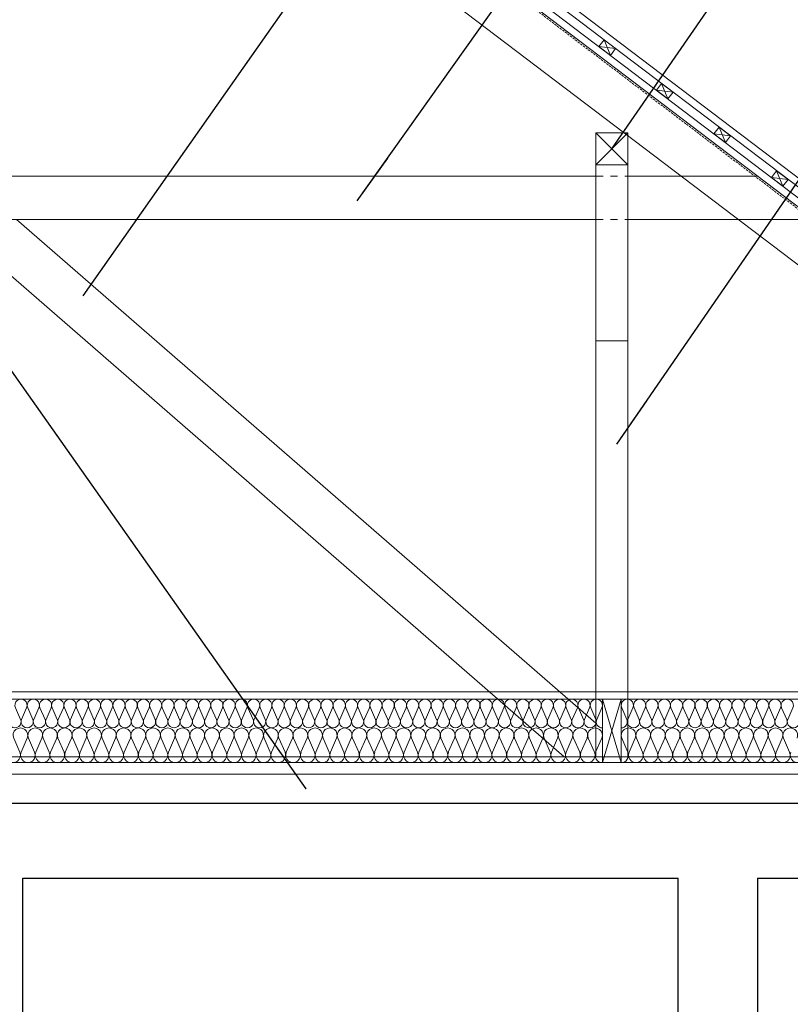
# Model space of a CAD drawing. Extents: x -547885 to -186295, y -25370 to 156194.
# Tile 114 of 256: x -477279 to -474610, y -6656 to -3248. Entities that reach past the tile are written whole.
import ezdxf

# ---------------------------------------------------------------- set-up
doc = ezdxf.new("R2010")
doc.units = 0
doc.header["$MEASUREMENT"] = 0
doc.linetypes.add('HIDDEN', pattern=[11.25, 7.5, -3.75])
doc.linetypes.add('Hidden Line', pattern=[50, 25, -25])
for name, color, linetype, lineweight in [('0_Nr_Pióra__21', 7, 'Continuous', 9), ('0_Nr_Pióra__5', 7, 'Continuous', 13), ('ARCH dach_Nr_Pióra__5', 7, 'Continuous', 13), ('Arch dachowki_Nr_Pióra__21', 7, 'Continuous', 9), ('Arch dachy_Nr_Pióra__5', 7, 'Continuous', 13), ('Arch stropy_Nr_Pióra__21', 7, 'Continuous', 9), ('Arch stropy_Nr_Pióra__41', 7, 'Continuous', 15), ('INWENT KONST. DREWNIANA_Nr_Pióra__21', 7, 'Continuous', 9), ('INWENT OPISY_Nr_Pióra__21', 7, 'Continuous', 9), ('INWENT STROPY_Nr_Pióra__1', 7, 'Continuous', 25), ('INWENT STROPY_Nr_Pióra__21', 7, 'Continuous', 9), ('INWENT.ŚCIANY_Nr_Pióra__1', 7, 'Continuous', 25)]:
    doc.layers.add(name, color=color, linetype=linetype, lineweight=lineweight)
doc.layers.add('Arch ocieplenie', color=7, linetype='Continuous')
doc.layers.add('Arch ocieplenie_Nr_Pióra__44', color=7, linetype='Continuous', lineweight=9, true_color=0x029e21)
doc.styles.add('GENERATED_STYLE_2', font='txt')
doc.dimstyles.new('GENERATED_STYLE__11', dxfattribs={"dimtxt": 160.000002, "dimasz": 110.144928, "dimexe": 0.18, "dimexo": 40, "dimgap": 0.09, "dimtad": 1, "dimtih": 1, "dimtoh": 1, "dimdec": 0, "dimzin": 0, "dimdsep": 46, "dimtxsty": 'GENERATED_STYLE_2', "dimblk": 'ARROWHEAD_5', "dimblk1": 'ARROWHEAD_5', "dimblk2": 'ARROWHEAD_5', "dimcen": 0.09, "dimclrd": 7, "dimclre": 7, "dimclrt": 7, "dimazin": 0, "dimtfac": 1, "dimtdec": 4, "dimtmove": 0, "dimatfit": 3, "dimfxl": 0, "dimtolj": 1, "dimtzin": 0, "dimarcsym": 0})
doc.dimstyles.new('GENERATED_STYLE__14', dxfattribs={"dimtxt": 0.18, "dimasz": 182.4, "dimexe": 0.18, "dimexo": 0.0625, "dimgap": 0.09, "dimtad": 0, "dimtih": 1, "dimtoh": 1, "dimdec": 4, "dimzin": 0, "dimdsep": 46, "dimcen": 0.09, "dimadec": 0, "dimazin": 0, "dimtfac": 1, "dimtdec": 4, "dimtmove": 0, "dimatfit": 3, "dimldrblk": 'ARROWHEAD_5', "dimfxl": 0, "dimtolj": 1, "dimtzin": 0, "dimarcsym": 0})

# ---------------------------------------------------------------- blocks, each defined once
blk = doc.blocks.new('Izolacja cieplna 14_94', base_point=(-472340.8, -5699.6))
at = {"layer": 'Arch ocieplenie_Nr_Pióra__44', "linetype": 'Continuous'}
for p, q in [((-475176.3, -5669.8), (-475194, -5629.4)), ((-475155, -5629.4), (-475172.7, -5669.8)), ((-475133.7, -5669.8), (-475151.4, -5629.4)), ((-475112.4, -5629.4), (-475130.1, -5669.8)), ((-475091.1, -5669.8), (-475108.8, -5629.4)), ((-475069.8, -5629.4), (-475087.5, -5669.8)), ((-475048.5, -5669.8), (-475066.2, -5629.4)), ((-475027.2, -5629.4), (-475044.9, -5669.8)), ((-475005.9, -5669.8), (-475023.6, -5629.4)), ((-474984.6, -5629.4), (-475002.3, -5669.8)), ((-474963.2, -5669.8), (-474981, -5629.4)), ((-474941.9, -5629.4), (-474959.7, -5669.8)), ((-474920.6, -5669.8), (-474938.4, -5629.4)), ((-474899.3, -5629.4), (-474917.1, -5669.8)), ((-474878, -5669.8), (-474895.7, -5629.4)), ((-474856.7, -5629.4), (-474874.4, -5669.8)), ((-474835.4, -5669.8), (-474853.1, -5629.4)), ((-474814.1, -5629.4), (-474831.8, -5669.8)), ((-474792.8, -5669.8), (-474810.5, -5629.4)), ((-474771.5, -5629.4), (-474789.2, -5669.8)), ((-474750.2, -5669.8), (-474767.9, -5629.4)), ((-474728.9, -5629.4), (-474746.6, -5669.8)), ((-474707.6, -5669.8), (-474725.3, -5629.4)), ((-474686.3, -5629.4), (-474704, -5669.8)), ((-474665, -5669.8), (-474682.7, -5629.4)), ((-474643.7, -5629.4), (-474661.4, -5669.8)), ((-474622.3, -5669.8), (-474640.1, -5629.4)), ((-474601, -5629.4), (-474618.8, -5669.8))]:
    blk.add_line(p, q, dxfattribs=at)
for centre, start_param, end_param in [((-475174.5, -5620.9), 2.728799, 6.695979), ((-475131.9, -5620.9), 2.728799, 6.695979), ((-475089.3, -5620.9), 2.728799, 6.695979), ((-475046.7, -5620.9), 2.728799, 6.695979), ((-475004.1, -5620.9), 2.728799, 6.695979), ((-474961.5, -5620.9), 2.728799, 6.695979), ((-474918.8, -5620.9), 2.728799, 6.695979), ((-474876.2, -5620.9), 2.728799, 6.695979), ((-474833.6, -5620.9), 2.728799, 6.695979), ((-474791, -5620.9), 2.728799, 6.695979), ((-474748.4, -5620.9), 2.728799, 6.695979), ((-474705.8, -5620.9), 2.728799, 6.695979), ((-474663.2, -5620.9), 2.728799, 6.695979), ((-474620.6, -5620.9), 2.728799, 6.695979), ((-475195.8, -5678.3), 1.570796, 3.554385), ((-475153.2, -5678.3), 5.870392, 9.837571), ((-475110.6, -5678.3), 5.870392, 9.837571), ((-475068, -5678.3), 5.870392, 9.837571), ((-475025.4, -5678.3), 5.870392, 9.837571), ((-474982.8, -5678.3), 5.870392, 9.837571), ((-474940.1, -5678.3), 5.870392, 9.837571), ((-474897.5, -5678.3), 5.870392, 9.837571), ((-474854.9, -5678.3), 5.870392, 9.837571), ((-474812.3, -5678.3), 5.870392, 9.837571), ((-474769.7, -5678.3), 5.870392, 9.837571), ((-474727.1, -5678.3), 5.870392, 9.837571), ((-474684.5, -5678.3), 5.870392, 9.837571), ((-474641.9, -5678.3), 5.870392, 9.837571), ((-474599.2, -5678.3), 5.870392, 9.837571)]:
    blk.add_ellipse(centre, major_axis=(-21.3, 0), ratio=0.998224, start_param=start_param, end_param=end_param, dxfattribs=at)
blk = doc.blocks.new('Izolacja cieplna 14_95', base_point=(-472293.3, -5819.6))
at = {"layer": 'Arch ocieplenie_Nr_Pióra__44', "linetype": 'Continuous'}
for p, q in [((-475172.5, -5783.9), (-475193.7, -5735.4)), ((-475147, -5735.4), (-475168.2, -5783.9)), ((-475121.6, -5783.9), (-475142.8, -5735.4)), ((-475096.1, -5735.4), (-475117.3, -5783.9)), ((-475070.7, -5783.9), (-475091.8, -5735.4)), ((-475045.2, -5735.4), (-475066.4, -5783.9)), ((-475019.7, -5783.9), (-475040.9, -5735.4)), ((-474994.3, -5735.4), (-475015.5, -5783.9)), ((-474968.8, -5783.9), (-474990, -5735.4)), ((-474943.4, -5735.4), (-474964.5, -5783.9)), ((-474917.9, -5783.9), (-474939.1, -5735.4)), ((-474892.4, -5735.4), (-474913.6, -5783.9)), ((-474867, -5783.9), (-474888.2, -5735.4)), ((-474841.5, -5735.4), (-474862.7, -5783.9)), ((-474816.1, -5783.9), (-474837.2, -5735.4)), ((-474790.6, -5735.4), (-474811.8, -5783.9)), ((-474765.1, -5783.9), (-474786.3, -5735.4)), ((-474739.7, -5735.4), (-474760.9, -5783.9)), ((-474714.2, -5783.9), (-474735.4, -5735.4)), ((-474688.8, -5735.4), (-474709.9, -5783.9)), ((-474663.3, -5783.9), (-474684.5, -5735.4)), ((-474637.8, -5735.4), (-474659, -5783.9)), ((-474612.4, -5783.9), (-474633.6, -5735.4))]:
    blk.add_line(p, q, dxfattribs=at)
for centre, start_param, end_param in [((-475170.4, -5725.1), 1.158003, 5.125183), ((-475119.4, -5725.1), 1.158003, 5.125183), ((-475068.5, -5725.1), 1.158003, 5.125183), ((-475017.6, -5725.1), 1.158003, 5.125183), ((-474966.7, -5725.1), 1.158003, 5.125183), ((-474915.8, -5725.1), 1.158003, 5.125183), ((-474864.8, -5725.1), 1.158003, 5.125183), ((-474813.9, -5725.1), 1.158003, 5.125183), ((-474763, -5725.1), 1.158003, 5.125183), ((-474712.1, -5725.1), 1.158003, 5.125183), ((-474661.2, -5725.1), 1.158003, 5.125183), ((-474610.2, -5725.1), 1.158003, 5.125183), ((-475195.8, -5794.1), 0, 1.983589), ((-475144.9, -5794.1), 4.299595, 8.266774), ((-475094, -5794.1), 4.299595, 8.266774), ((-475043.1, -5794.1), 4.299595, 8.266774), ((-474992.1, -5794.1), 4.299595, 8.266774), ((-474941.2, -5794.1), 4.299595, 8.266774), ((-474890.3, -5794.1), 4.299595, 8.266774), ((-474839.4, -5794.1), 4.299595, 8.266774), ((-474788.5, -5794.1), 4.299595, 8.266774), ((-474737.5, -5794.1), 4.299595, 8.266774), ((-474686.6, -5794.1), 4.299595, 8.266774), ((-474635.7, -5794.1), 4.299595, 8.266774), ((-474584.8, -5794.1), 4.299595, 8.266774)]:
    blk.add_ellipse(centre, major_axis=(0, -25.5), ratio=0.997616, start_param=start_param, end_param=end_param, dxfattribs=at)
blk = doc.blocks.new('Izolacja cieplna 14_100', base_point=(-475260.8, -5699.6))
at = {"layer": 'Arch ocieplenie_Nr_Pióra__44', "linetype": 'Continuous'}
for p, q in [((-477275.9, -5669.8), (-477293.5, -5629.4)), ((-477254.7, -5629.4), (-477272.3, -5669.8)), ((-477233.5, -5669.8), (-477251.1, -5629.4)), ((-477212.3, -5629.4), (-477229.9, -5669.8)), ((-477191.1, -5669.8), (-477208.7, -5629.4)), ((-477169.9, -5629.4), (-477187.5, -5669.8)), ((-477148.7, -5669.8), (-477166.4, -5629.4)), ((-477127.5, -5629.4), (-477145.2, -5669.8)), ((-477106.3, -5669.8), (-477124, -5629.4)), ((-477085.1, -5629.4), (-477102.8, -5669.8)), ((-477064, -5669.8), (-477081.6, -5629.4)), ((-477042.8, -5629.4), (-477060.4, -5669.8)), ((-477021.6, -5669.8), (-477039.2, -5629.4)), ((-477000.4, -5629.4), (-477018, -5669.8)), ((-476979.2, -5669.8), (-476996.8, -5629.4)), ((-476958, -5629.4), (-476975.6, -5669.8)), ((-476936.8, -5669.8), (-476954.4, -5629.4)), ((-476915.6, -5629.4), (-476933.2, -5669.8)), ((-476894.4, -5669.8), (-476912, -5629.4)), ((-476873.2, -5629.4), (-476890.9, -5669.8)), ((-476852, -5669.8), (-476869.7, -5629.4)), ((-476830.8, -5629.4), (-476848.5, -5669.8)), ((-476809.6, -5669.8), (-476827.3, -5629.4)), ((-476788.5, -5629.4), (-476806.1, -5669.8)), ((-476767.3, -5669.8), (-476784.9, -5629.4)), ((-476746.1, -5629.4), (-476763.7, -5669.8)), ((-476724.9, -5669.8), (-476742.5, -5629.4)), ((-476703.7, -5629.4), (-476721.3, -5669.8)), ((-476682.5, -5669.8), (-476700.1, -5629.4)), ((-476661.3, -5629.4), (-476678.9, -5669.8)), ((-476640.1, -5669.8), (-476657.7, -5629.4)), ((-476618.9, -5629.4), (-476636.5, -5669.8)), ((-476597.7, -5669.8), (-476615.4, -5629.4)), ((-476576.5, -5629.4), (-476594.2, -5669.8)), ((-476555.3, -5669.8), (-476573, -5629.4)), ((-476534.1, -5629.4), (-476551.8, -5669.8)), ((-476513, -5669.8), (-476530.6, -5629.4)), ((-476491.8, -5629.4), (-476509.4, -5669.8)), ((-476470.6, -5669.8), (-476488.2, -5629.4)), ((-476449.4, -5629.4), (-476467, -5669.8)), ((-476428.2, -5669.8), (-476445.8, -5629.4)), ((-476407, -5629.4), (-476424.6, -5669.8)), ((-476385.8, -5669.8), (-476403.4, -5629.4)), ((-476364.6, -5629.4), (-476382.2, -5669.8)), ((-476343.4, -5669.8), (-476361, -5629.4)), ((-476322.2, -5629.4), (-476339.9, -5669.8)), ((-476301, -5669.8), (-476318.7, -5629.4)), ((-476279.8, -5629.4), (-476297.5, -5669.8)), ((-476258.6, -5669.8), (-476276.3, -5629.4)), ((-476237.5, -5629.4), (-476255.1, -5669.8)), ((-476216.3, -5669.8), (-476233.9, -5629.4)), ((-476195.1, -5629.4), (-476212.7, -5669.8)), ((-476173.9, -5669.8), (-476191.5, -5629.4)), ((-476152.7, -5629.4), (-476170.3, -5669.8)), ((-476131.5, -5669.8), (-476149.1, -5629.4)), ((-476110.3, -5629.4), (-476127.9, -5669.8)), ((-476089.1, -5669.8), (-476106.7, -5629.4)), ((-476067.9, -5629.4), (-476085.5, -5669.8)), ((-476046.7, -5669.8), (-476064.4, -5629.4)), ((-476025.5, -5629.4), (-476043.2, -5669.8)), ((-476004.3, -5669.8), (-476022, -5629.4)), ((-475983.1, -5629.4), (-476000.8, -5669.8)), ((-475962, -5669.8), (-475979.6, -5629.4)), ((-475940.8, -5629.4), (-475958.4, -5669.8)), ((-475919.6, -5669.8), (-475937.2, -5629.4)), ((-475898.4, -5629.4), (-475916, -5669.8)), ((-475877.2, -5669.8), (-475894.8, -5629.4)), ((-475856, -5629.4), (-475873.6, -5669.8)), ((-475834.8, -5669.8), (-475852.4, -5629.4)), ((-475813.6, -5629.4), (-475831.2, -5669.8)), ((-475792.4, -5669.8), (-475810, -5629.4)), ((-475771.2, -5629.4), (-475788.9, -5669.8)), ((-475750, -5669.8), (-475767.7, -5629.4)), ((-475728.8, -5629.4), (-475746.5, -5669.8)), ((-475707.6, -5669.8), (-475725.3, -5629.4)), ((-475686.5, -5629.4), (-475704.1, -5669.8)), ((-475665.3, -5669.8), (-475682.9, -5629.4)), ((-475644.1, -5629.4), (-475661.7, -5669.8)), ((-475622.9, -5669.8), (-475640.5, -5629.4)), ((-475601.7, -5629.4), (-475619.3, -5669.8)), ((-475580.5, -5669.8), (-475598.1, -5629.4)), ((-475559.3, -5629.4), (-475576.9, -5669.8)), ((-475538.1, -5669.8), (-475555.7, -5629.4)), ((-475516.9, -5629.4), (-475534.5, -5669.8)), ((-475495.7, -5669.8), (-475513.4, -5629.4)), ((-475474.5, -5629.4), (-475492.2, -5669.8)), ((-475453.3, -5669.8), (-475471, -5629.4)), ((-475432.1, -5629.4), (-475449.8, -5669.8)), ((-475411, -5669.8), (-475428.6, -5629.4)), ((-475389.8, -5629.4), (-475407.4, -5669.8)), ((-475368.6, -5669.8), (-475386.2, -5629.4)), ((-475347.4, -5629.4), (-475365, -5669.8)), ((-475326.2, -5669.8), (-475343.8, -5629.4)), ((-475305, -5629.4), (-475322.6, -5669.8)), ((-475283.8, -5669.8), (-475301.4, -5629.4)), ((-475262.6, -5629.4), (-475280.2, -5669.8))]:
    blk.add_line(p, q, dxfattribs=at)
for centre, start_param, end_param in [((-477274.1, -5620.9), 1.158003, 5.125183), ((-477231.7, -5620.9), 1.158003, 5.125183), ((-477189.3, -5620.9), 1.158003, 5.125183), ((-477146.9, -5620.9), 1.158003, 5.125183), ((-477104.6, -5620.9), 1.158003, 5.125183), ((-477062.2, -5620.9), 1.158003, 5.125183), ((-477019.8, -5620.9), 1.158003, 5.125183), ((-476977.4, -5620.9), 1.158003, 5.125183), ((-476935, -5620.9), 1.158003, 5.125183), ((-476892.6, -5620.9), 1.158003, 5.125183), ((-476850.2, -5620.9), 1.158003, 5.125183), ((-476807.9, -5620.9), 1.158003, 5.125183), ((-476765.5, -5620.9), 1.158003, 5.125183), ((-476723.1, -5620.9), 1.158003, 5.125183), ((-476680.7, -5620.9), 1.158003, 5.125183), ((-476638.3, -5620.9), 1.158003, 5.125183), ((-476595.9, -5620.9), 1.158003, 5.125183), ((-476553.6, -5620.9), 1.158003, 5.125183), ((-476511.2, -5620.9), 1.158003, 5.125183), ((-476468.8, -5620.9), 1.158003, 5.125183), ((-476426.4, -5620.9), 1.158003, 5.125183), ((-476384, -5620.9), 1.158003, 5.125183), ((-476341.6, -5620.9), 1.158003, 5.125183), ((-476299.2, -5620.9), 1.158003, 5.125183), ((-476256.9, -5620.9), 1.158003, 5.125183), ((-476214.5, -5620.9), 1.158003, 5.125183), ((-476172.1, -5620.9), 1.158003, 5.125183), ((-476129.7, -5620.9), 1.158003, 5.125183), ((-476087.3, -5620.9), 1.158003, 5.125183), ((-476044.9, -5620.9), 1.158003, 5.125183), ((-476002.6, -5620.9), 1.158003, 5.125183), ((-475960.2, -5620.9), 1.158003, 5.125183), ((-475917.8, -5620.9), 1.158003, 5.125183), ((-475875.4, -5620.9), 1.158003, 5.125183), ((-475833, -5620.9), 1.158003, 5.125183), ((-475790.6, -5620.9), 1.158003, 5.125183), ((-475748.2, -5620.9), 1.158003, 5.125183), ((-475705.9, -5620.9), 1.158003, 5.125183), ((-475663.5, -5620.9), 1.158003, 5.125183), ((-475621.1, -5620.9), 1.158003, 5.125183), ((-475578.7, -5620.9), 1.158003, 5.125183), ((-475536.3, -5620.9), 1.158003, 5.125183), ((-475493.9, -5620.9), 1.158003, 5.125183), ((-475451.6, -5620.9), 1.158003, 5.125183), ((-475409.2, -5620.9), 1.158003, 5.125183), ((-475366.8, -5620.9), 1.158003, 5.125183), ((-475324.4, -5620.9), 1.158003, 5.125183), ((-475282, -5620.9), 1.158003, 5.125183), ((-477295.3, -5678.3), 4.299595, 8.266774), ((-477252.9, -5678.3), 4.299595, 8.266774), ((-477210.5, -5678.3), 4.299595, 8.266774), ((-477168.1, -5678.3), 4.299595, 8.266774), ((-477125.7, -5678.3), 4.299595, 8.266774), ((-477083.4, -5678.3), 4.299595, 8.266774), ((-477041, -5678.3), 4.299595, 8.266774), ((-476998.6, -5678.3), 4.299595, 8.266774), ((-476956.2, -5678.3), 4.299595, 8.266774), ((-476913.8, -5678.3), 4.299595, 8.266774), ((-476871.4, -5678.3), 4.299595, 8.266774), ((-476829.1, -5678.3), 4.299595, 8.266774), ((-476786.7, -5678.3), 4.299595, 8.266774), ((-476744.3, -5678.3), 4.299595, 8.266774), ((-476701.9, -5678.3), 4.299595, 8.266774), ((-476659.5, -5678.3), 4.299595, 8.266774), ((-476617.1, -5678.3), 4.299595, 8.266774), ((-476574.7, -5678.3), 4.299595, 8.266774), ((-476532.4, -5678.3), 4.299595, 8.266774), ((-476490, -5678.3), 4.299595, 8.266774), ((-476447.6, -5678.3), 4.299595, 8.266774), ((-476405.2, -5678.3), 4.299595, 8.266774), ((-476362.8, -5678.3), 4.299595, 8.266774), ((-476320.4, -5678.3), 4.299595, 8.266774), ((-476278.1, -5678.3), 4.299595, 8.266774), ((-476235.7, -5678.3), 4.299595, 8.266774), ((-476193.3, -5678.3), 4.299595, 8.266774), ((-476150.9, -5678.3), 4.299595, 8.266774), ((-476108.5, -5678.3), 4.299595, 8.266774), ((-476066.1, -5678.3), 4.299595, 8.266774), ((-476023.7, -5678.3), 4.299595, 8.266774), ((-475981.4, -5678.3), 4.299595, 8.266774), ((-475939, -5678.3), 4.299595, 8.266774), ((-475896.6, -5678.3), 4.299595, 8.266774), ((-475854.2, -5678.3), 4.299595, 8.266774), ((-475811.8, -5678.3), 4.299595, 8.266774), ((-475769.4, -5678.3), 4.299595, 8.266774), ((-475727.1, -5678.3), 4.299595, 8.266774), ((-475684.7, -5678.3), 4.299595, 8.266774), ((-475642.3, -5678.3), 4.299595, 8.266774), ((-475599.9, -5678.3), 4.299595, 8.266774), ((-475557.5, -5678.3), 4.299595, 8.266774), ((-475515.1, -5678.3), 4.299595, 8.266774), ((-475472.7, -5678.3), 4.299595, 8.266774), ((-475430.4, -5678.3), 4.299595, 8.266774), ((-475388, -5678.3), 4.299595, 8.266774), ((-475345.6, -5678.3), 4.299595, 8.266774), ((-475303.2, -5678.3), 4.299595, 8.266774), ((-475260.8, -5678.3), 4.299596, 6.283185)]:
    blk.add_ellipse(centre, major_axis=(0, -21.3), ratio=0.996418, start_param=start_param, end_param=end_param, dxfattribs=at)
blk = doc.blocks.new('Izolacja cieplna 14_101', base_point=(-475260.8, -5819.6))
at = {"layer": 'Arch ocieplenie_Nr_Pióra__44', "linetype": 'Continuous'}
for p, q in [((-477278.2, -5783.9), (-477299.4, -5735.4)), ((-477252.7, -5735.4), (-477273.9, -5783.9)), ((-477227.2, -5783.9), (-477248.4, -5735.4)), ((-477201.7, -5735.4), (-477222.9, -5783.9)), ((-477176.2, -5783.9), (-477197.4, -5735.4)), ((-477150.7, -5735.4), (-477171.9, -5783.9)), ((-477125.1, -5783.9), (-477146.4, -5735.4)), ((-477099.6, -5735.4), (-477120.9, -5783.9)), ((-477074.1, -5783.9), (-477095.3, -5735.4)), ((-477048.6, -5735.4), (-477069.8, -5783.9)), ((-477023.1, -5783.9), (-477044.3, -5735.4)), ((-476997.6, -5735.4), (-477018.8, -5783.9)), ((-476972.1, -5783.9), (-476993.3, -5735.4)), ((-476946.6, -5735.4), (-476967.8, -5783.9)), ((-476921.1, -5783.9), (-476942.3, -5735.4)), ((-476895.6, -5735.4), (-476916.8, -5783.9)), ((-476870.1, -5783.9), (-476891.3, -5735.4)), ((-476844.5, -5735.4), (-476865.8, -5783.9)), ((-476819, -5783.9), (-476840.3, -5735.4)), ((-476793.5, -5735.4), (-476814.7, -5783.9)), ((-476768, -5783.9), (-476789.2, -5735.4)), ((-476742.5, -5735.4), (-476763.7, -5783.9)), ((-476717, -5783.9), (-476738.2, -5735.4)), ((-476691.5, -5735.4), (-476712.7, -5783.9)), ((-476666, -5783.9), (-476687.2, -5735.4)), ((-476640.5, -5735.4), (-476661.7, -5783.9)), ((-476615, -5783.9), (-476636.2, -5735.4)), ((-476589.4, -5735.4), (-476610.7, -5783.9)), ((-476563.9, -5783.9), (-476585.2, -5735.4)), ((-476538.4, -5735.4), (-476559.7, -5783.9)), ((-476512.9, -5783.9), (-476534.1, -5735.4)), ((-476487.4, -5735.4), (-476508.6, -5783.9)), ((-476461.9, -5783.9), (-476483.1, -5735.4)), ((-476436.4, -5735.4), (-476457.6, -5783.9)), ((-476410.9, -5783.9), (-476432.1, -5735.4)), ((-476385.4, -5735.4), (-476406.6, -5783.9)), ((-476359.9, -5783.9), (-476381.1, -5735.4)), ((-476334.4, -5735.4), (-476355.6, -5783.9)), ((-476308.8, -5783.9), (-476330.1, -5735.4)), ((-476283.3, -5735.4), (-476304.6, -5783.9)), ((-476257.8, -5783.9), (-476279.1, -5735.4)), ((-476232.3, -5735.4), (-476253.5, -5783.9)), ((-476206.8, -5783.9), (-476228, -5735.4)), ((-476181.3, -5735.4), (-476202.5, -5783.9)), ((-476155.8, -5783.9), (-476177, -5735.4)), ((-476130.3, -5735.4), (-476151.5, -5783.9)), ((-476104.8, -5783.9), (-476126, -5735.4)), ((-476079.3, -5735.4), (-476100.5, -5783.9)), ((-476053.8, -5783.9), (-476075, -5735.4)), ((-476028.2, -5735.4), (-476049.5, -5783.9)), ((-476002.7, -5783.9), (-476024, -5735.4)), ((-475977.2, -5735.4), (-475998.5, -5783.9)), ((-475951.7, -5783.9), (-475972.9, -5735.4)), ((-475926.2, -5735.4), (-475947.4, -5783.9)), ((-475900.7, -5783.9), (-475921.9, -5735.4)), ((-475875.2, -5735.4), (-475896.4, -5783.9)), ((-475849.7, -5783.9), (-475870.9, -5735.4)), ((-475824.2, -5735.4), (-475845.4, -5783.9)), ((-475798.7, -5783.9), (-475819.9, -5735.4)), ((-475773.2, -5735.4), (-475794.4, -5783.9)), ((-475747.6, -5783.9), (-475768.9, -5735.4)), ((-475722.1, -5735.4), (-475743.4, -5783.9)), ((-475696.6, -5783.9), (-475717.8, -5735.4)), ((-475671.1, -5735.4), (-475692.3, -5783.9)), ((-475645.6, -5783.9), (-475666.8, -5735.4)), ((-475620.1, -5735.4), (-475641.3, -5783.9)), ((-475594.6, -5783.9), (-475615.8, -5735.4)), ((-475569.1, -5735.4), (-475590.3, -5783.9)), ((-475543.6, -5783.9), (-475564.8, -5735.4)), ((-475518.1, -5735.4), (-475539.3, -5783.9)), ((-475492.6, -5783.9), (-475513.8, -5735.4)), ((-475467, -5735.4), (-475488.3, -5783.9)), ((-475441.5, -5783.9), (-475462.8, -5735.4)), ((-475416, -5735.4), (-475437.2, -5783.9)), ((-475390.5, -5783.9), (-475411.7, -5735.4)), ((-475365, -5735.4), (-475386.2, -5783.9)), ((-475339.5, -5783.9), (-475360.7, -5735.4)), ((-475314, -5735.4), (-475335.2, -5783.9)), ((-475288.5, -5783.9), (-475309.7, -5735.4)), ((-475263, -5735.4), (-475284.2, -5783.9))]:
    blk.add_line(p, q, dxfattribs=at)
for centre, start_param, end_param in [((-477276.1, -5725.1), 1.158003, 5.125183), ((-477225, -5725.1), 1.158003, 5.125183), ((-477174, -5725.1), 1.158003, 5.125183), ((-477123, -5725.1), 1.158003, 5.125183), ((-477072, -5725.1), 1.158003, 5.125183), ((-477021, -5725.1), 1.158003, 5.125183), ((-476969.9, -5725.1), 1.158003, 5.125183), ((-476918.9, -5725.1), 1.158003, 5.125183), ((-476867.9, -5725.1), 1.158003, 5.125183), ((-476816.9, -5725.1), 1.158003, 5.125183), ((-476765.9, -5725.1), 1.158003, 5.125183), ((-476714.9, -5725.1), 1.158003, 5.125183), ((-476663.8, -5725.1), 1.158003, 5.125183), ((-476612.8, -5725.1), 1.158003, 5.125183), ((-476561.8, -5725.1), 1.158003, 5.125183), ((-476510.8, -5725.1), 1.158003, 5.125183), ((-476459.8, -5725.1), 1.158003, 5.125183), ((-476408.7, -5725.1), 1.158003, 5.125183), ((-476357.7, -5725.1), 1.158003, 5.125183), ((-476306.7, -5725.1), 1.158003, 5.125183), ((-476255.7, -5725.1), 1.158003, 5.125183), ((-476204.7, -5725.1), 1.158003, 5.125183), ((-476153.6, -5725.1), 1.158003, 5.125183), ((-476102.6, -5725.1), 1.158003, 5.125183), ((-476051.6, -5725.1), 1.158003, 5.125183), ((-476000.6, -5725.1), 1.158003, 5.125183), ((-475949.6, -5725.1), 1.158003, 5.125183), ((-475898.6, -5725.1), 1.158003, 5.125183), ((-475847.5, -5725.1), 1.158003, 5.125183), ((-475796.5, -5725.1), 1.158003, 5.125183), ((-475745.5, -5725.1), 1.158003, 5.125183), ((-475694.5, -5725.1), 1.158003, 5.125183), ((-475643.5, -5725.1), 1.158003, 5.125183), ((-475592.4, -5725.1), 1.158003, 5.125183), ((-475541.4, -5725.1), 1.158003, 5.125183), ((-475490.4, -5725.1), 1.158003, 5.125183), ((-475439.4, -5725.1), 1.158003, 5.125183), ((-475388.4, -5725.1), 1.158003, 5.125183), ((-475337.4, -5725.1), 1.158003, 5.125183), ((-475286.3, -5725.1), 1.158003, 5.125183), ((-477301.6, -5794.1), 4.299595, 8.266774), ((-477250.5, -5794.1), 4.299595, 8.266774), ((-477199.5, -5794.1), 4.299595, 8.266774), ((-477148.5, -5794.1), 4.299595, 8.266774), ((-477097.5, -5794.1), 4.299595, 8.266774), ((-477046.5, -5794.1), 4.299595, 8.266774), ((-476995.5, -5794.1), 4.299595, 8.266774), ((-476944.4, -5794.1), 4.299595, 8.266774), ((-476893.4, -5794.1), 4.299595, 8.266774), ((-476842.4, -5794.1), 4.299595, 8.266774), ((-476791.4, -5794.1), 4.299595, 8.266774), ((-476740.4, -5794.1), 4.299595, 8.266774), ((-476689.3, -5794.1), 4.299595, 8.266774), ((-476638.3, -5794.1), 4.299595, 8.266774), ((-476587.3, -5794.1), 4.299595, 8.266774), ((-476536.3, -5794.1), 4.299595, 8.266774), ((-476485.3, -5794.1), 4.299595, 8.266774), ((-476434.2, -5794.1), 4.299595, 8.266774), ((-476383.2, -5794.1), 4.299595, 8.266774), ((-476332.2, -5794.1), 4.299595, 8.266774), ((-476281.2, -5794.1), 4.299595, 8.266774), ((-476230.2, -5794.1), 4.299595, 8.266774), ((-476179.2, -5794.1), 4.299595, 8.266774), ((-476128.1, -5794.1), 4.299595, 8.266774), ((-476077.1, -5794.1), 4.299595, 8.266774), ((-476026.1, -5794.1), 4.299595, 8.266774), ((-475975.1, -5794.1), 4.299595, 8.266774), ((-475924.1, -5794.1), 4.299595, 8.266774), ((-475873, -5794.1), 4.299595, 8.266774), ((-475822, -5794.1), 4.299595, 8.266774), ((-475771, -5794.1), 4.299595, 8.266774), ((-475720, -5794.1), 4.299595, 8.266774), ((-475669, -5794.1), 4.299595, 8.266774), ((-475618, -5794.1), 4.299595, 8.266774), ((-475566.9, -5794.1), 4.299595, 8.266774), ((-475515.9, -5794.1), 4.299595, 8.266774), ((-475464.9, -5794.1), 4.299595, 8.266774), ((-475413.9, -5794.1), 4.299595, 8.266774), ((-475362.9, -5794.1), 4.299595, 8.266774), ((-475311.8, -5794.1), 4.299595, 8.266774), ((-475260.8, -5794.1), 4.299596, 6.283185)]:
    blk.add_ellipse(centre, major_axis=(0, -25.5), ratio=0.999525, start_param=start_param, end_param=end_param, dxfattribs=at)
blk = doc.blocks.new('*D900')
at = {"layer": '0_Nr_Pióra__5', "linetype": 'Continuous'}
for points in [[(-487114, -4647.1), (-487024.5, -4720.8), (-487073.3, -4755.7)], [(-486719.4, -5819.6), (-486752.6, -5708.6), (-486692.6, -5706.8)]]:
    blk.add_hatch(color=256, dxfattribs=at).paths.add_polyline_path(points, flags=0)
for p, q in [((-487114, -4647.1), (-487024.5, -4720.8)), ((-487114, -4647.1), (-487073.3, -4755.7)), ((-487024.5, -4720.8), (-487073.3, -4755.7)), ((-486752.6, -5708.6), (-486692.6, -5706.8)), ((-486719.4, -5819.6), (-486752.6, -5708.6)), ((-486719.4, -5819.6), (-486692.6, -5706.8))]:
    blk.add_line(p, q, dxfattribs=at)
blk.add_arc((-488658.6, -5819.6), 1939.2, 3.3084, 33.8916, dxfattribs=at)
at = {"layer": '0_Nr_Pióra__21', "insert": (-486669, -5230), "char_height": 160, "attachment_point": 7, "style": 'GENERATED_STYLE_2'}
blk.add_mtext('{37,20°}', dxfattribs=at)
blk = doc.blocks.new('ARROWHEAD_5')
at = {"color": 0, "linetype": 'Continuous', "lineweight": 0}
blk.add_line((0, 0), (-1, 0), dxfattribs=at)
blk.add_solid([(-1, 0.2679), (0, 0), (-1, -0.2679), (-1, 0.2679)], dxfattribs=at)

msp = doc.modelspace()

# ---------------------------------------------------------------- linework, layer by layer
at = {"layer": 'ARCH dach_Nr_Pióra__5', "linetype": 'Continuous'}
for p, q in [((-471544.5, -6170.8), (-480485.8, 616)), ((-475255, -3316.9), (-475273.2, -3340.8)), ((-475255, -3316.9), (-475273.2, -3340.8)), ((-475255, -3316.9), (-475233.3, -3371)), ((-475255, -3316.9), (-475215.2, -3347.1)), ((-475255, -3316.9), (-475233.3, -3371)), ((-475255, -3316.9), (-475215.2, -3347.1)), ((-475273.2, -3340.8), (-475233.3, -3371)), ((-475273.2, -3340.8), (-475215.2, -3347.1)), ((-475273.2, -3340.8), (-475215.2, -3347.1)), ((-475273.2, -3340.8), (-475233.3, -3371)), ((-475215.2, -3347.1), (-475233.3, -3371)), ((-475215.2, -3347.1), (-475233.3, -3371)), ((-475055.9, -3468), (-475074, -3491.9)), ((-475055.9, -3468), (-475016.1, -3498.2)), ((-475055.9, -3468), (-475034.2, -3522.1)), ((-475074, -3491.9), (-475034.2, -3522.1)), ((-475074, -3491.9), (-475016.1, -3498.2)), ((-475016.1, -3498.2), (-475034.2, -3522.1)), ((-474856.8, -3619.2), (-474874.9, -3643.1)), ((-474874.9, -3643.1), (-474816.9, -3649.4)), ((-474874.9, -3643.1), (-474835.1, -3673.3)), ((-474856.8, -3619.2), (-474835.1, -3673.3)), ((-474856.8, -3619.2), (-474816.9, -3649.4)), ((-474816.9, -3649.4), (-474835.1, -3673.3)), ((-474657.6, -3770.3), (-474675.8, -3794.2)), ((-474657.6, -3770.3), (-474617.8, -3800.5)), ((-474657.6, -3770.3), (-474636, -3824.4)), ((-474675.8, -3794.2), (-474617.8, -3800.5)), ((-474675.8, -3794.2), (-474636, -3824.4)), ((-474617.8, -3800.5), (-474636, -3824.4))]:
    msp.add_line(p, q, dxfattribs=at)
at = {"layer": 'Arch dachowki_Nr_Pióra__21', "linetype": 'Continuous'}
for p, q in [((-471494.2, -6140), (-480462.7, 667.6)), ((-471509.3, -6159.9), (-480477.9, 647.6))]:
    msp.add_line(p, q, dxfattribs=at)
at = {"layer": 'Arch dachy_Nr_Pióra__5', "linetype": 'HIDDEN', "flags": 128}
msp.add_lwpolyline([(-478177.3, -1174.8), (-471563.1, -6195.3)], dxfattribs=at)
at = {"layer": 'Arch stropy_Nr_Pióra__21', "linetype": 'Continuous'}
for p, q in [((-475260.8, -5819.6), (-475260.8, -5599.6)), ((-475260.8, -5599.6), (-475195.8, -5599.6)), ((-475260.8, -5819.6), (-475195.8, -5599.6)), ((-475260.8, -5599.6), (-475195.8, -5819.6)), ((-475195.8, -5599.6), (-475195.8, -5819.6)), ((-475195.8, -5819.6), (-475260.8, -5819.6))]:
    msp.add_line(p, q, dxfattribs=at)
at = {"layer": 'Arch stropy_Nr_Pióra__41', "linetype": 'Continuous'}
for p, q in [((-488600.5, -5574.6), (-472371.2, -5574.6)), ((-488633.4, -5599.6), (-472338.2, -5599.6))]:
    msp.add_line(p, q, dxfattribs=at)
at = {"layer": 'INWENT KONST. DREWNIANA_Nr_Pióra__21', "linetype": 'Continuous'}
for p, q in [((-471575.5, -6178.5), (-480485.8, 584.8)), ((-471737.8, -6256.2), (-480485.8, 383.9)), ((-475173.3, -3639.6), (-475283.3, -3639.6)), ((-475283.3, -3639.6), (-475283.3, -3749.6)), ((-475173.3, -3749.6), (-475283.3, -3639.6)), ((-475173.3, -3639.6), (-475283.3, -3749.6)), ((-475173.3, -3749.6), (-475173.3, -3639.6)), ((-475283.3, -3749.6), (-475173.3, -3749.6)), ((-475283.3, -3749.6), (-475283.3, -3789.6)), ((-475173.3, -3749.6), (-475173.3, -3789.6)), ((-478243.3, -3789.6), (-475283.3, -3789.6)), ((-475283.3, -4359.6), (-475283.3, -3789.6)), ((-475173.3, -3789.6), (-475173.3, -4359.6)), ((-475173.3, -3789.6), (-474722.8, -3789.6)), ((-478173.3, -3939.6), (-475283.3, -3939.6)), ((-475393.3, -5799.6), (-477533.1, -3939.6)), ((-475283.3, -5683.2), (-477289.3, -3939.6)), ((-475283.3, -3939.6), (-475283.3, -5799.6)), ((-475173.3, -3939.6), (-475173.3, -5799.6)), ((-475173.3, -3939.6), (-474525.2, -3939.6)), ((-475173.3, -4359.6), (-475283.3, -4359.6)), ((-475283.3, -5799.6), (-475283.3, -5683.2)), ((-478543.3, -5799.6), (-472293.3, -5799.6)), ((-475283.3, -5799.6), (-475393.3, -5799.6))]:
    msp.add_line(p, q, dxfattribs=at)
at = {"layer": 'INWENT KONST. DREWNIANA_Nr_Pióra__21', "linetype": 'Hidden Line'}
for p, q in [((-475283.3, -3789.6), (-475283.3, -3939.6)), ((-475283.3, -3789.6), (-475173.3, -3789.6)), ((-475173.3, -3789.6), (-475173.3, -3939.6)), ((-475283.3, -3939.6), (-475173.3, -3939.6))]:
    msp.add_line(p, q, dxfattribs=at)
at = {"layer": 'INWENT STROPY_Nr_Pióra__1', "linetype": 'Continuous'}
for p, q in [((-488678.3, -5959.6), (-472293.3, -5959.6)), ((-477268.3, -6219.6), (-474998.3, -6219.6)), ((-474723.3, -6219.6), (-472623.3, -6219.6))]:
    msp.add_line(p, q, dxfattribs=at)
at = {"layer": 'INWENT STROPY_Nr_Pióra__21', "linetype": 'Continuous'}
for p, q in [((-488678.3, -5819.6), (-472293.3, -5819.6)), ((-488678.3, -5859.6), (-472293.3, -5859.6))]:
    msp.add_line(p, q, dxfattribs=at)
at = {"layer": 'INWENT.ŚCIANY_Nr_Pióra__1', "linetype": 'Continuous'}
for p, q in [((-477268.3, -6749.6), (-477268.3, -6219.6)), ((-474998.3, -6749.6), (-474998.3, -6219.6)), ((-474723.3, -6219.6), (-474723.3, -6749.6))]:
    msp.add_line(p, q, dxfattribs=at)

# ---------------------------------------------------------------- block references
at = {"layer": 'Arch ocieplenie', "color": 104, "linetype": 'Continuous', "lineweight": 13, "true_color": 0x029e21}
for name, p in [('Izolacja cieplna 14_100', (-475260.8, -5699.6)), ('Izolacja cieplna 14_94', (-472340.8, -5699.6)), ('Izolacja cieplna 14_101', (-475260.8, -5819.6)), ('Izolacja cieplna 14_95', (-472293.3, -5819.6))]:
    msp.add_blockref(name, p, dxfattribs=at)

# ---------------------------------------------------------------- dimensions: what is measured, and where the dimension line sits
at = {"linetype": 'Continuous'}
dim = msp.add_angular_dim_3p(base=(-486820.7, -5201.1), center=(-488658.6, -5819.6), p1=(-480485.8, 383.9), p2=(-472293.3, -5819.6), dimstyle='GENERATED_STYLE__11', dxfattribs=at)
dim.commit()
dim.dimension.update_dxf_attribs({"geometry": '*D900', "text_midpoint": (-486351.6, -5150), "dimtype": 165})

# ---------------------------------------------------------------- leaders
at = {"layer": 'INWENT OPISY_Nr_Pióra__21', "linetype": 'Continuous', "annotation_type": 0, "has_hookline": 1, "hookline_direction": 1}
for points, text_width in [([(-477059.5, -4203.8), (-475367.5, -1797.9), (-475053.5, -1797.9)], 1191.4), ([(-476109.8, -3875.2), (-474981.7, -2286.7), (-474667.8, -2286.7)], 1191.4), ([(-475228.3, -3694.6), (-474595.9, -2775.6), (-474282, -2775.6)], 1337.1), ([(-475210.9, -4717.3), (-474210.2, -3264.4), (-473896.2, -3264.4)], 702.9), ([(-476287, -5910.6), (-477446.1, -4266), (-477831.9, -4266)], 1337.1)]:
    msp.add_leader(points, dimstyle='GENERATED_STYLE__14', dxfattribs=dict(at, text_width=text_width))

doc.saveas('drawing.dxf')
